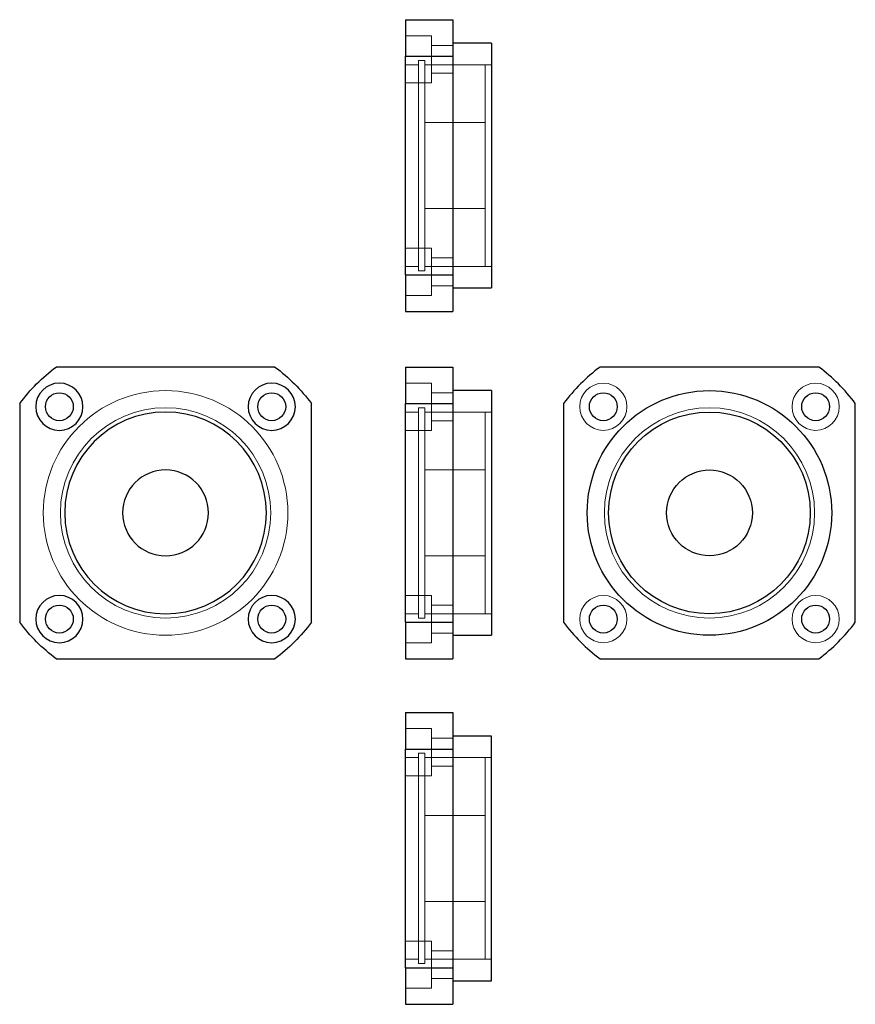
# Model space of a CAD drawing. Header units: millimetres. Extents: x 6398 to 6593, y 6750 to 6979.
import ezdxf
from ezdxf.lldxf.tags import DXFTag

# ---------------------------------------------------------------- set-up
doc = ezdxf.new("R2010")
doc.units = ezdxf.units.MM
doc.layers.add('1', color=7, linetype='CONTINUOUS', true_color=0xffffff)
tags = doc.linetypes.add('DASHED', pattern=[25.72, 12.86, -12.86]).pattern_tags.tags
tags[6:7] = [DXFTag(74, 4), DXFTag(75, 0), DXFTag(340, '0'), DXFTag(46, 0.0), DXFTag(50, 0.0), DXFTag(44, 0.0), DXFTag(45, 0.0)]
tags[4:5] = [DXFTag(74, 4), DXFTag(75, 0), DXFTag(340, '0'), DXFTag(46, 0.0), DXFTag(50, 0.0), DXFTag(44, 0.0), DXFTag(45, 0.0)]

msp = doc.modelspace()

# ---------------------------------------------------------------- linework, layer by layer
at = {"layer": '1', "color": 7, "linetype": 'Continuous'}
for p, q in [((6488.08, 6979.49), (6488.08, 6970.99)), ((6488.08, 6979.49), (6499.08, 6979.49)), ((6499.08, 6979.49), (6499.08, 6970.99)), ((6508.08, 6973.99), (6499.08, 6973.99)), ((6508.08, 6973.99), (6508.08, 6916.99)), ((6488.08, 6919.99), (6488.08, 6970.99)), ((6488.08, 6970.99), (6499.08, 6970.99)), ((6499.08, 6970.99), (6499.08, 6919.99)), ((6488.08, 6919.99), (6499.08, 6919.99)), ((6488.08, 6919.99), (6488.08, 6911.49)), ((6499.08, 6919.99), (6499.08, 6911.49)), ((6499.08, 6916.99), (6508.08, 6916.99)), ((6488.08, 6911.49), (6499.08, 6911.49)), ((6457.62, 6898.54), (6406.62, 6898.54)), ((6488.08, 6898.54), (6499.08, 6898.54)), ((6488.08, 6898.54), (6488.08, 6890.04)), ((6499.08, 6898.54), (6499.08, 6890.04)), ((6584.4, 6898.54), (6533.4, 6898.54)), ((6508.08, 6893.04), (6499.08, 6893.04)), ((6508.08, 6893.04), (6508.08, 6836.04)), ((6398.12, 6890.04), (6398.12, 6839.04)), ((6466.12, 6839.04), (6466.12, 6890.04)), ((6488.08, 6890.04), (6499.08, 6890.04)), ((6488.08, 6839.04), (6488.08, 6890.04)), ((6499.08, 6890.04), (6499.08, 6839.04)), ((6524.9, 6890.04), (6524.9, 6839.04)), ((6592.9, 6839.04), (6592.9, 6890.04)), ((6488.08, 6839.04), (6499.08, 6839.04)), ((6488.08, 6839.04), (6488.08, 6830.54)), ((6499.08, 6839.04), (6499.08, 6830.54)), ((6499.08, 6836.04), (6508.08, 6836.04)), ((6406.62, 6830.54), (6457.62, 6830.54)), ((6488.08, 6830.54), (6499.08, 6830.54)), ((6533.4, 6830.54), (6584.4, 6830.54)), ((6488.08, 6818.01), (6499.08, 6818.01)), ((6488.08, 6818.01), (6488.08, 6809.51)), ((6499.08, 6818.01), (6499.08, 6809.51)), ((6508.08, 6812.51), (6499.08, 6812.51)), ((6508.08, 6755.51), (6508.08, 6812.51)), ((6488.08, 6809.51), (6499.08, 6809.51)), ((6488.08, 6758.51), (6488.08, 6809.51)), ((6499.08, 6809.51), (6499.08, 6758.51)), ((6488.08, 6758.51), (6499.08, 6758.51)), ((6488.08, 6758.51), (6488.08, 6750.01)), ((6499.08, 6758.51), (6499.08, 6750.01)), ((6499.08, 6755.51), (6508.08, 6755.51)), ((6488.08, 6750.01), (6499.08, 6750.01))]:
    msp.add_line(p, q, dxfattribs=at)
at = {"layer": '1', "color": 251, "linetype": 'DASHED', "lineweight": 5}
for p, q in [((6494.08, 6975.74), (6488.08, 6975.74)), ((6494.08, 6964.74), (6494.08, 6975.74)), ((6499.08, 6973.49), (6494.08, 6973.49)), ((6492.58, 6969.99), (6491.08, 6969.99)), ((6491.08, 6969.99), (6491.08, 6920.99)), ((6492.58, 6969.99), (6492.58, 6920.99)), ((6491.08, 6968.99), (6488.08, 6968.99)), ((6506.58, 6968.99), (6492.58, 6968.99)), ((6494.08, 6966.99), (6499.08, 6966.99)), ((6508.08, 6968.99), (6506.58, 6968.99)), ((6506.58, 6968.99), (6506.58, 6921.99)), ((6488.08, 6964.74), (6494.08, 6964.74)), ((6506.58, 6955.49), (6492.58, 6955.49)), ((6492.58, 6935.49), (6506.58, 6935.49)), ((6494.08, 6926.24), (6488.08, 6926.24)), ((6494.08, 6915.24), (6494.08, 6926.24)), ((6499.08, 6923.99), (6494.08, 6923.99)), ((6488.08, 6921.99), (6491.08, 6921.99)), ((6491.08, 6920.99), (6492.58, 6920.99)), ((6492.58, 6921.99), (6506.58, 6921.99)), ((6506.58, 6921.99), (6508.08, 6921.99)), ((6494.08, 6917.49), (6499.08, 6917.49)), ((6488.08, 6915.24), (6494.08, 6915.24)), ((6494.08, 6894.78), (6488.08, 6894.78)), ((6494.08, 6894.78), (6494.08, 6889.28)), ((6499.08, 6892.53), (6494.08, 6892.53)), ((6492.58, 6889.04), (6491.08, 6889.04)), ((6491.08, 6889.04), (6491.08, 6840.04)), ((6492.58, 6889.04), (6492.58, 6840.04)), ((6494.08, 6889.28), (6494.08, 6883.78)), ((6491.08, 6888.04), (6488.08, 6888.04)), ((6506.58, 6888.04), (6492.58, 6888.04)), ((6508.08, 6888.04), (6506.58, 6888.04)), ((6506.58, 6888.04), (6506.58, 6841.04)), ((6494.08, 6886.03), (6499.08, 6886.03)), ((6488.08, 6883.78), (6494.08, 6883.78)), ((6506.58, 6874.54), (6492.58, 6874.54)), ((6492.58, 6854.54), (6506.58, 6854.54)), ((6494.08, 6845.29), (6488.08, 6845.29)), ((6494.08, 6845.29), (6494.08, 6839.79)), ((6499.08, 6843.04), (6494.08, 6843.04)), ((6488.08, 6841.04), (6491.08, 6841.04)), ((6492.58, 6841.04), (6506.58, 6841.04)), ((6506.58, 6841.04), (6508.08, 6841.04)), ((6491.08, 6840.04), (6492.58, 6840.04)), ((6494.08, 6839.79), (6494.08, 6834.29)), ((6494.08, 6836.54), (6499.08, 6836.54)), ((6488.08, 6834.29), (6494.08, 6834.29)), ((6494.08, 6814.26), (6488.08, 6814.26)), ((6494.08, 6814.26), (6494.08, 6803.26)), ((6499.08, 6812.01), (6494.08, 6812.01)), ((6492.58, 6808.51), (6491.08, 6808.51)), ((6491.08, 6759.51), (6491.08, 6808.51)), ((6492.58, 6759.51), (6492.58, 6808.51)), ((6491.08, 6807.51), (6488.08, 6807.51)), ((6506.58, 6807.51), (6492.58, 6807.51)), ((6508.08, 6807.51), (6506.58, 6807.51)), ((6506.58, 6760.51), (6506.58, 6807.51)), ((6494.08, 6805.51), (6499.08, 6805.51)), ((6488.08, 6803.26), (6494.08, 6803.26)), ((6506.58, 6794.01), (6492.58, 6794.01)), ((6492.58, 6774.01), (6506.58, 6774.01)), ((6494.08, 6764.76), (6488.08, 6764.76)), ((6494.08, 6764.76), (6494.08, 6753.76)), ((6488.08, 6760.51), (6491.08, 6760.51)), ((6492.58, 6760.51), (6506.58, 6760.51)), ((6499.08, 6762.51), (6494.08, 6762.51)), ((6506.58, 6760.51), (6508.08, 6760.51)), ((6491.08, 6759.51), (6492.58, 6759.51)), ((6494.08, 6756.01), (6499.08, 6756.01)), ((6488.08, 6753.76), (6494.08, 6753.76))]:
    msp.add_line(p, q, dxfattribs=at)
at = {"layer": '1', "color": 7, "linetype": 'Continuous', "extrusion": (0, 0, -1)}
for centre in [(-6407.37, 6889.28), (-6456.87, 6889.28), (-6407.37, 6839.79), (-6456.87, 6839.79)]:
    msp.add_circle(centre, 5.5, dxfattribs=at)
at = {"layer": '1', "color": 251, "linetype": 'DASHED', "lineweight": 5, "extrusion": (-6.12303e-17, 6.12303e-17, -1)}
for centre, radius in [((-6534.15, 6889.28), 5.5), ((-6583.65, 6889.28), 5.5), ((-6432.12, 6864.54), 28.5), ((-6432.12, 6864.54), 24.5), ((-6534.15, 6839.79), 5.5), ((-6583.65, 6839.79), 5.5)]:
    msp.add_circle(centre, radius, dxfattribs=at)
at = {"layer": '1', "color": 7, "linetype": 'Continuous'}
for centre, radius in [((6407.37, 6889.28), 3.25), ((6456.87, 6889.28), 3.25), ((6558.9, 6864.54), 28.5), ((6534.15, 6889.28), 3.25), ((6583.65, 6889.28), 3.25), ((6558.9, 6864.54), 23.5), ((6558.9, 6864.54), 10), ((6407.37, 6839.79), 3.25), ((6456.87, 6839.79), 3.25), ((6534.15, 6839.79), 3.25), ((6583.65, 6839.79), 3.25)]:
    msp.add_circle(centre, radius, dxfattribs=at)
at = {"layer": '1', "color": 251, "linetype": 'DASHED', "lineweight": 5}
msp.add_circle((6558.9, 6864.54), 24.5, dxfattribs=at)
at = {"layer": '1', "color": 7, "linetype": 'Continuous', "extrusion": (-6.12303e-17, 6.12303e-17, -1)}
for radius in [23.5, 10]:
    msp.add_circle((-6432.12, 6864.54), radius, dxfattribs=at)
for start, end in [(36.8699, 53.1301), (126.8699, 143.1301), (306.8699, 323.1301), (216.8699, 233.1301)]:
    msp.add_arc((-6432.12, 6864.54), 42.5, start, end, dxfattribs=at)
at = {"layer": '1', "color": 7, "linetype": 'Continuous'}
for start, end in [(126.8699, 143.1301), (36.8699, 53.1301), (216.8699, 233.1301), (306.8699, 323.1301)]:
    msp.add_arc((6558.9, 6864.54), 42.5, start, end, dxfattribs=at)

doc.saveas('drawing.dxf')
